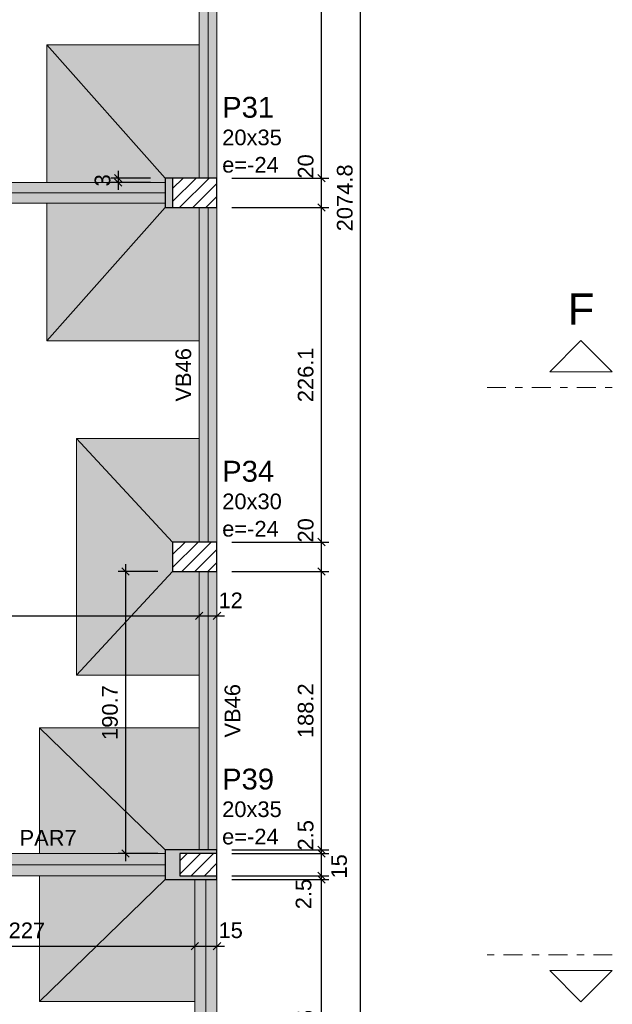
# Model space of a CAD drawing. Header units: millimetres. Extents: x 0 to 119, y 0 to 84.
# Tile 17 of 27: x 82 to 90, y 38 to 51. Entities that reach past the tile are written whole.
import ezdxf

# ---------------------------------------------------------------- set-up
doc = ezdxf.new("R2010")
doc.units = ezdxf.units.MM
doc.header["$MEASUREMENT"] = 0
doc.linetypes.add('DASHDOT', pattern=[2.54, 1.27, -0.635, 0, -0.635])
doc.linetypes.add('NULL', pattern=[0])
doc.layers.get('0').update_dxf_attribs({"lineweight": 18})
for name, color, linetype, lineweight in [('FO-Cortes', 9, 'DASHDOT', 5), ('FO-Cotas', 5, 'Continuous', 5), ('FO-Eixos', 5, 'Continuous', 5), ('FO-Hachura das sapatas', 43, 'Continuous', 5), ('FO-Hachura parede de concreto', 161, 'Continuous', 5), ('FO-Hachura pilar que morre', 106, 'Continuous', 5), ('FO-Hachura pilar que passa', 19, 'Continuous', 5), ('FO-Hachura viga', 43, 'Continuous', 5), ('FO-Pilares', 4, 'Continuous', 30), ('FO-Seção das fundações', 9, 'Continuous', 5), ('FO-Textos das vigas', 7, 'Continuous', 5), ('FO-Textos dos pilares', 7, 'Continuous', 5), ('FO-Vigas', 1, 'Continuous', 20)]:
    doc.layers.add(name, color=color, linetype=linetype, lineweight=lineweight)
doc.styles.add('Arial', font='txt')
doc.dimstyles.new('UM_50.000000', dxfattribs={"dimtxt": 0.18, "dimasz": 0.1, "dimexe": 0.1, "dimexo": 0.2, "dimgap": 0, "dimtad": 1, "dimtih": 1, "dimtoh": 1, "dimdec": 1, "dimlfac": 50, "dimzin": 0, "dimdsep": 46, "dimtxsty": 'Standard', "dimcen": 0.09, "dimdle": 0.1, "dimadec": 1, "dimazin": 2, "dimtfac": 1, "dimtdec": 4, "dimtofl": 0, "dimtmove": 0, "dimatfit": 3, "dimfxl": 1, "dimtolj": 1, "dimarcsym": 0})

# ---------------------------------------------------------------- blocks, each defined once
blk = doc.blocks.new('_Oblique')
at = {"color": 0, "linetype": 'ByBlock', "lineweight": -2}
blk.add_line((-0.5, -0.5), (0.5, 0.5), dxfattribs=at)
blk = doc.blocks.new('*D62')
at = {"layer": 'Defpoints', "color": 0}
for p in [(84.435, 39.49), (85.848, 39.49), (84.436, 35.221)]:
    blk.add_point(p, dxfattribs=at)
at = {"layer": 'FO-Cotas', "color": 0, "lineweight": -2}
for p, q in [((85.848, 35.121), (85.848, 39.59)), ((84.635, 39.49), (85.948, 39.49)), ((84.636, 35.221), (85.948, 35.221))]:
    blk.add_line(p, q, dxfattribs=at)
at = {"layer": 'FO-Cotas', "color": 0, "lineweight": -2, "xscale": 0.1, "yscale": 0.1, "zscale": 0.1}
for p, rotation in [((85.848, 39.49), 90), ((85.848, 35.221), 270)]:
    blk.add_blockref('_Oblique', p, dxfattribs=dict(at, rotation=rotation))
at = {"layer": 'FO-Cotas', "color": 7, "insert": (85.636, 37.356), "char_height": 0.2118, "attachment_point": 5, "rotation": 90, "style": 'Arial'}
blk.add_mtext('\\A1;213.5', dxfattribs=at)
blk = doc.blocks.new('*D63')
at = {"layer": 'Defpoints', "color": 0}
for p in [(84.435, 39.54), (84.435, 39.49), (85.848, 39.54)]:
    blk.add_point(p, dxfattribs=at)
at = {"layer": 'FO-Cotas', "color": 0, "lineweight": -2}
for p, q in [((85.848, 39.39), (85.848, 39.64)), ((84.635, 39.54), (85.948, 39.54)), ((84.635, 39.49), (85.948, 39.49))]:
    blk.add_line(p, q, dxfattribs=at)
at = {"layer": 'FO-Cotas', "color": 0, "lineweight": -2, "xscale": 0.1, "yscale": 0.1, "zscale": 0.1}
for p, rotation in [((85.848, 39.54), 90), ((85.848, 39.49), 270)]:
    blk.add_blockref('_Oblique', p, dxfattribs=dict(at, rotation=rotation))
at = {"layer": 'FO-Cotas', "color": 7, "insert": (85.608, 39.293), "char_height": 0.2118, "attachment_point": 5, "rotation": 90, "style": 'Arial'}
blk.add_mtext('\\A1;2.5', dxfattribs=at)
blk = doc.blocks.new('*D64')
at = {"layer": 'Defpoints', "color": 0}
for p in [(84.435, 39.84), (85.848, 39.84), (84.435, 39.54)]:
    blk.add_point(p, dxfattribs=at)
at = {"layer": 'FO-Cotas', "color": 0, "lineweight": -2}
for p, q in [((84.635, 39.84), (85.948, 39.84)), ((85.848, 39.44), (85.848, 39.94)), ((84.635, 39.54), (85.948, 39.54))]:
    blk.add_line(p, q, dxfattribs=at)
at = {"layer": 'FO-Cotas', "color": 0, "lineweight": -2, "xscale": 0.1, "yscale": 0.1, "zscale": 0.1}
for p, rotation in [((85.848, 39.84), 90), ((85.848, 39.54), 270)]:
    blk.add_blockref('_Oblique', p, dxfattribs=dict(at, rotation=rotation))
at = {"layer": 'FO-Cotas', "color": 7, "insert": (86.088, 39.667), "char_height": 0.2118, "attachment_point": 5, "rotation": 90, "style": 'Arial'}
blk.add_mtext('\\A1;15', dxfattribs=at)
blk = doc.blocks.new('*D65')
at = {"layer": 'Defpoints', "color": 0}
for p in [(84.435, 39.89), (84.435, 39.84), (85.848, 39.89)]:
    blk.add_point(p, dxfattribs=at)
at = {"layer": 'FO-Cotas', "color": 0, "lineweight": -2}
for p, q in [((85.848, 39.74), (85.848, 39.99)), ((84.635, 39.89), (85.948, 39.89)), ((84.635, 39.84), (85.948, 39.84))]:
    blk.add_line(p, q, dxfattribs=at)
at = {"layer": 'FO-Cotas', "color": 0, "lineweight": -2, "xscale": 0.1, "yscale": 0.1, "zscale": 0.1}
for p, rotation in [((85.848, 39.89), 90), ((85.848, 39.84), 270)]:
    blk.add_blockref('_Oblique', p, dxfattribs=dict(at, rotation=rotation))
at = {"layer": 'FO-Cotas', "color": 7, "insert": (85.636, 40.088), "char_height": 0.2118, "attachment_point": 5, "rotation": 90, "style": 'Arial'}
blk.add_mtext('\\A1;2.5', dxfattribs=at)
blk = doc.blocks.new('*D66')
at = {"layer": 'Defpoints', "color": 0}
for p in [(84.436, 43.654), (85.848, 43.654), (84.435, 39.89)]:
    blk.add_point(p, dxfattribs=at)
at = {"layer": 'FO-Cotas', "color": 0, "lineweight": -2}
for p, q in [((85.848, 39.79), (85.848, 43.754)), ((84.636, 43.654), (85.948, 43.654)), ((84.635, 39.89), (85.948, 39.89))]:
    blk.add_line(p, q, dxfattribs=at)
at = {"layer": 'FO-Cotas', "color": 0, "lineweight": -2, "xscale": 0.1, "yscale": 0.1, "zscale": 0.1}
for p, rotation in [((85.848, 43.654), 90), ((85.848, 39.89), 270)]:
    blk.add_blockref('_Oblique', p, dxfattribs=dict(at, rotation=rotation))
at = {"layer": 'FO-Cotas', "color": 7, "insert": (85.636, 41.772), "char_height": 0.2118, "attachment_point": 5, "rotation": 90, "style": 'Arial'}
blk.add_mtext('\\A1;188.2', dxfattribs=at)
blk = doc.blocks.new('*D67')
at = {"layer": 'Defpoints', "color": 0}
for p in [(84.436, 44.054), (85.848, 44.054), (84.436, 43.654)]:
    blk.add_point(p, dxfattribs=at)
at = {"layer": 'FO-Cotas', "color": 0, "lineweight": -2}
for p, q in [((85.848, 43.554), (85.848, 44.154)), ((84.636, 44.054), (85.948, 44.054)), ((84.636, 43.654), (85.948, 43.654))]:
    blk.add_line(p, q, dxfattribs=at)
at = {"layer": 'FO-Cotas', "color": 0, "lineweight": -2, "xscale": 0.1, "yscale": 0.1, "zscale": 0.1}
for p, rotation in [((85.848, 44.054), 90), ((85.848, 43.654), 270)]:
    blk.add_blockref('_Oblique', p, dxfattribs=dict(at, rotation=rotation))
at = {"layer": 'FO-Cotas', "color": 7, "insert": (85.636, 44.211), "char_height": 0.2118, "attachment_point": 5, "rotation": 90, "style": 'Arial'}
blk.add_mtext('\\A1;20', dxfattribs=at)
blk = doc.blocks.new('*D68')
at = {"layer": 'Defpoints', "color": 0}
for p in [(84.436, 48.576), (85.848, 48.576), (84.436, 44.054)]:
    blk.add_point(p, dxfattribs=at)
at = {"layer": 'FO-Cotas', "color": 0, "lineweight": -2}
for p, q in [((85.848, 43.954), (85.848, 48.676)), ((84.636, 48.576), (85.948, 48.576)), ((84.636, 44.054), (85.948, 44.054))]:
    blk.add_line(p, q, dxfattribs=at)
at = {"layer": 'FO-Cotas', "color": 0, "lineweight": -2, "xscale": 0.1, "yscale": 0.1, "zscale": 0.1}
for p, rotation in [((85.848, 48.576), 90), ((85.848, 44.054), 270)]:
    blk.add_blockref('_Oblique', p, dxfattribs=dict(at, rotation=rotation))
at = {"layer": 'FO-Cotas', "color": 7, "insert": (85.636, 46.315), "char_height": 0.2118, "attachment_point": 5, "rotation": 90, "style": 'Arial'}
blk.add_mtext('\\A1;226.1', dxfattribs=at)
blk = doc.blocks.new('*D69')
at = {"layer": 'Defpoints', "color": 0}
for p in [(84.436, 48.975), (85.848, 48.975), (84.436, 48.576)]:
    blk.add_point(p, dxfattribs=at)
at = {"layer": 'FO-Cotas', "color": 0, "lineweight": -2}
for p, q in [((85.848, 48.476), (85.848, 49.075)), ((84.636, 48.975), (85.948, 48.975)), ((84.636, 48.576), (85.948, 48.576))]:
    blk.add_line(p, q, dxfattribs=at)
at = {"layer": 'FO-Cotas', "color": 0, "lineweight": -2, "xscale": 0.1, "yscale": 0.1, "zscale": 0.1}
for p, rotation in [((85.848, 48.975), 90), ((85.848, 48.576), 270)]:
    blk.add_blockref('_Oblique', p, dxfattribs=dict(at, rotation=rotation))
at = {"layer": 'FO-Cotas', "color": 7, "insert": (85.636, 49.133), "char_height": 0.2118, "attachment_point": 5, "rotation": 90, "style": 'Arial'}
blk.add_mtext('\\A1;20', dxfattribs=at)
blk = doc.blocks.new('*D70')
at = {"layer": 'Defpoints', "color": 0}
for p in [(84.436, 55.976), (85.848, 55.976), (84.436, 48.975)]:
    blk.add_point(p, dxfattribs=at)
at = {"layer": 'FO-Cotas', "color": 0, "lineweight": -2}
for p, q in [((85.848, 48.875), (85.848, 56.076)), ((84.636, 55.976), (85.948, 55.976)), ((84.636, 48.975), (85.948, 48.975))]:
    blk.add_line(p, q, dxfattribs=at)
at = {"layer": 'FO-Cotas', "color": 0, "lineweight": -2, "xscale": 0.1, "yscale": 0.1, "zscale": 0.1}
for p, rotation in [((85.848, 55.976), 90), ((85.848, 48.975), 270)]:
    blk.add_blockref('_Oblique', p, dxfattribs=dict(at, rotation=rotation))
at = {"layer": 'FO-Cotas', "color": 7, "insert": (85.636, 52.475), "char_height": 0.2118, "attachment_point": 5, "rotation": 90, "style": 'Arial'}
blk.add_mtext('\\A1;350', dxfattribs=at)
blk = doc.blocks.new('*D78')
at = {"layer": 'Defpoints', "color": 0}
for p in [(84.436, 69.456), (86.377, 69.456), (84.436, 27.96)]:
    blk.add_point(p, dxfattribs=at)
at = {"layer": 'FO-Cotas', "color": 0, "lineweight": -2}
for p, q in [((86.377, 27.86), (86.377, 69.556)), ((84.636, 69.456), (86.477, 69.456)), ((84.636, 27.96), (86.477, 27.96))]:
    blk.add_line(p, q, dxfattribs=at)
at = {"layer": 'FO-Cotas', "color": 0, "lineweight": -2, "xscale": 0.1, "yscale": 0.1, "zscale": 0.1}
for p, rotation in [((86.377, 69.456), 90), ((86.377, 27.96), 270)]:
    blk.add_blockref('_Oblique', p, dxfattribs=dict(at, rotation=rotation))
at = {"layer": 'FO-Cotas', "color": 7, "insert": (86.165, 48.708), "char_height": 0.2118, "attachment_point": 5, "rotation": 90, "style": 'Arial'}
blk.add_mtext('\\A1;2074.8', dxfattribs=at)
blk = doc.blocks.new('*D102')
at = {"layer": 'Defpoints', "color": 0}
for p in [(79.595, 38.59), (84.136, 38.59), (84.136, 38.59)]:
    blk.add_point(p, dxfattribs=at)
at = {"layer": 'FO-Cotas', "color": 0, "lineweight": -2}
blk.add_line((79.495, 38.59), (84.236, 38.59), dxfattribs=at)
at = {"layer": 'FO-Cotas', "color": 0, "lineweight": -2, "xscale": 0.1, "yscale": 0.1, "zscale": 0.1, "rotation": 180}
blk.add_blockref('_Oblique', (79.595, 38.59), dxfattribs=at)
at = {"layer": 'FO-Cotas', "color": 0, "lineweight": -2, "xscale": 0.1, "yscale": 0.1, "zscale": 0.1}
blk.add_blockref('_Oblique', (84.136, 38.59), dxfattribs=at)
at = {"layer": 'FO-Cotas', "color": 7, "insert": (81.865, 38.802), "char_height": 0.2118, "attachment_point": 5, "rotation": 0.0057, "style": 'Arial'}
blk.add_mtext('\\A1;227', dxfattribs=at)
blk = doc.blocks.new('*D103')
at = {"layer": 'Defpoints', "color": 0}
for p in [(84.136, 38.59), (84.436, 38.59), (84.436, 38.59)]:
    blk.add_point(p, dxfattribs=at)
at = {"layer": 'FO-Cotas', "color": 0, "lineweight": -2}
blk.add_line((84.036, 38.59), (84.536, 38.59), dxfattribs=at)
at = {"layer": 'FO-Cotas', "color": 0, "lineweight": -2, "xscale": 0.1, "yscale": 0.1, "zscale": 0.1, "rotation": 180}
blk.add_blockref('_Oblique', (84.136, 38.59), dxfattribs=at)
at = {"layer": 'FO-Cotas', "color": 0, "lineweight": -2, "xscale": 0.1, "yscale": 0.1, "zscale": 0.1}
blk.add_blockref('_Oblique', (84.436, 38.59), dxfattribs=at)
at = {"layer": 'FO-Cotas', "color": 7, "insert": (84.621, 38.802), "char_height": 0.2118, "attachment_point": 5, "rotation": 0.0057, "style": 'Arial'}
blk.add_mtext('\\A1;15', dxfattribs=at)
blk = doc.blocks.new('*D107')
at = {"layer": 'Defpoints', "color": 0}
for p in [(77.405, 43.054), (84.196, 43.054), (84.196, 43.054)]:
    blk.add_point(p, dxfattribs=at)
at = {"layer": 'FO-Cotas', "color": 0, "lineweight": -2}
blk.add_line((77.305, 43.054), (84.296, 43.054), dxfattribs=at)
at = {"layer": 'FO-Cotas', "color": 0, "lineweight": -2, "xscale": 0.1, "yscale": 0.1, "zscale": 0.1, "rotation": 180}
blk.add_blockref('_Oblique', (77.405, 43.054), dxfattribs=at)
at = {"layer": 'FO-Cotas', "color": 0, "lineweight": -2, "xscale": 0.1, "yscale": 0.1, "zscale": 0.1}
blk.add_blockref('_Oblique', (84.196, 43.054), dxfattribs=at)
at = {"layer": 'FO-Cotas', "color": 7, "insert": (80.8, 43.265), "char_height": 0.2118, "attachment_point": 5, "rotation": 0.0057, "style": 'Arial'}
blk.add_mtext('\\A1;339.5', dxfattribs=at)
blk = doc.blocks.new('*D108')
at = {"layer": 'Defpoints', "color": 0}
for p in [(84.196, 43.054), (84.436, 43.054), (84.436, 43.054)]:
    blk.add_point(p, dxfattribs=at)
at = {"layer": 'FO-Cotas', "color": 0, "lineweight": -2}
blk.add_line((84.096, 43.054), (84.536, 43.054), dxfattribs=at)
at = {"layer": 'FO-Cotas', "color": 0, "lineweight": -2, "xscale": 0.1, "yscale": 0.1, "zscale": 0.1, "rotation": 180}
blk.add_blockref('_Oblique', (84.196, 43.054), dxfattribs=at)
at = {"layer": 'FO-Cotas', "color": 0, "lineweight": -2, "xscale": 0.1, "yscale": 0.1, "zscale": 0.1}
blk.add_blockref('_Oblique', (84.436, 43.054), dxfattribs=at)
at = {"layer": 'FO-Cotas', "color": 7, "insert": (84.621, 43.265), "char_height": 0.2118, "attachment_point": 5, "rotation": 0.0057, "style": 'Arial'}
blk.add_mtext('\\A1;12', dxfattribs=at)
blk = doc.blocks.new('*D222')
at = {"layer": 'Defpoints', "color": 0}
for p in [(83.101, 48.916), (83.736, 48.975), (83.736, 48.916)]:
    blk.add_point(p, dxfattribs=at)
at = {"layer": 'FO-Cotas', "color": 0, "lineweight": -2}
for p, q in [((83.101, 49.075), (83.101, 48.816)), ((83.536, 48.975), (83.001, 48.975)), ((83.536, 48.916), (83.001, 48.916))]:
    blk.add_line(p, q, dxfattribs=at)
at = {"layer": 'FO-Cotas', "color": 0, "lineweight": -2, "xscale": 0.1, "yscale": 0.1, "zscale": 0.1}
for p, rotation in [((83.101, 48.975), 90), ((83.101, 48.916), 270)]:
    blk.add_blockref('_Oblique', p, dxfattribs=dict(at, rotation=rotation))
at = {"layer": 'FO-Cotas', "color": 7, "insert": (82.889, 48.945), "char_height": 0.2118, "attachment_point": 5, "rotation": 90, "style": 'Arial'}
blk.add_mtext('\\A1;3', dxfattribs=at)
blk = doc.blocks.new('*D223')
at = {"layer": 'Defpoints', "color": 0}
for p in [(83.836, 43.654), (83.2, 39.84), (83.836, 39.84)]:
    blk.add_point(p, dxfattribs=at)
at = {"layer": 'FO-Cotas', "color": 0, "lineweight": -2}
for p, q in [((83.2, 43.754), (83.2, 39.74)), ((83.636, 43.654), (83.1, 43.654)), ((83.636, 39.84), (83.1, 39.84))]:
    blk.add_line(p, q, dxfattribs=at)
at = {"layer": 'FO-Cotas', "color": 0, "lineweight": -2, "xscale": 0.1, "yscale": 0.1, "zscale": 0.1}
for p, rotation in [((83.2, 43.654), 90), ((83.2, 39.84), 270)]:
    blk.add_blockref('_Oblique', p, dxfattribs=dict(at, rotation=rotation))
at = {"layer": 'FO-Cotas', "color": 7, "insert": (82.989, 41.747), "char_height": 0.2118, "attachment_point": 5, "rotation": 90, "style": 'Arial'}
blk.add_mtext('\\A1;190.7', dxfattribs=at)

msp = doc.modelspace()

# ---------------------------------------------------------------- hatches: boundary and pattern name
at = {"layer": 'FO-Hachura das sapatas', "linetype": 'Continuous'}
h = msp.add_hatch(color=43, dxfattribs=at)
h.paths.add_polyline_path([(82.1358, 50.7756), (82.1358, 46.7756), (84.4358, 46.7756), (84.4358, 50.7756), (82.1358, 50.7756)])
h.paths.add_polyline_path([(83.736, 48.9156), (82.1358, 48.9156), (82.1358, 48.6356), (83.736, 48.6356), (83.736, 48.5756), (84.1956, 48.5756), (84.1956, 46.7756), (84.4356, 46.7756), (84.4356, 48.5756), (84.4358, 48.5756), (84.4358, 48.9754), (84.4356, 48.9754), (84.4356, 50.7756), (84.1956, 50.7756), (84.1956, 48.9754), (83.736, 48.9754), (83.736, 48.9156)], flags=0)
h = msp.add_hatch(color=43, dxfattribs=at)
h.paths.add_polyline_path([(82.5358, 45.4536), (82.5358, 42.2536), (84.4358, 42.2536), (84.4358, 45.4536), (82.5358, 45.4536)])
h.paths.add_polyline_path([(83.8358, 43.6536), (84.1956, 43.6536), (84.1956, 42.2536), (84.4356, 42.2536), (84.4356, 43.6536), (84.4358, 43.6536), (84.4358, 44.0536), (84.4356, 44.0536), (84.4356, 45.4536), (84.1956, 45.4536), (84.1956, 44.0536), (83.8358, 44.0536), (83.8358, 43.6536)], flags=0)
h = msp.add_hatch(color=43, dxfattribs=at)
h.paths.add_polyline_path([(82.0352, 41.5404), (82.0352, 37.8404), (84.4352, 37.8404), (84.4352, 41.5404), (82.0352, 41.5404)])
h.paths.add_polyline_path([(83.7352, 39.8404), (82.0352, 39.8404), (82.0352, 39.5404), (83.7352, 39.5404), (83.7352, 39.4904), (84.1356, 39.4904), (84.1356, 37.8404), (84.4352, 37.8404), (84.4352, 41.5404), (84.1956, 41.5404), (84.1956, 39.8904), (83.7352, 39.8904), (83.7352, 39.8404)], flags=0)
at = {"layer": 'FO-Hachura parede de concreto', "linetype": 'Continuous'}
for points in [[(83.7352, 39.8404), (83.7352, 39.8404), (79.7952, 39.8404), (79.7952, 39.5404), (83.7352, 39.5404), (83.7352, 39.8404)], [(84.4354, 39.4904), (84.4354, 39.4904), (84.1356, 39.4904), (84.1356, 35.2208), (84.4354, 35.2208), (84.4354, 39.4904)]]:
    msp.add_hatch(color=161, dxfattribs=at).paths.add_polyline_path(points)
at = {"layer": 'FO-Hachura pilar que morre', "linetype": 'Continuous'}
msp.add_hatch(color=106, dxfattribs=at).paths.add_polyline_path([(83.836, 48.9754), (83.736, 48.9754), (83.736, 48.5756), (83.836, 48.5756), (83.836, 48.9754)])
h = msp.add_hatch(color=106, dxfattribs=at)
h.paths.add_polyline_path([(83.7352, 39.8904), (83.7352, 39.6904), (83.7352, 39.4904), (84.0852, 39.4904), (84.4352, 39.4904), (84.4352, 39.6904), (84.4352, 39.8904), (84.0852, 39.8904)])
h.paths.add_polyline_path([(84.4352, 39.5404), (84.4352, 39.6904), (84.4352, 39.8404), (84.1852, 39.8404), (83.9352, 39.8404), (83.9352, 39.6904), (83.9352, 39.5404), (84.1852, 39.5404)], flags=0)
at = {"layer": 'FO-Hachura pilar que passa', "linetype": 'Continuous'}
h = msp.add_hatch(dxfattribs=at)
h.set_pattern_fill('ANSI31', color=19, style=0)
h.paths.add_polyline_path([(84.4358, 48.9754), (83.836, 48.9754), (83.836, 48.5756), (84.4358, 48.5756), (84.4358, 48.9754)])
h = msp.add_hatch(dxfattribs=at)
h.set_pattern_fill('ANSI31', color=19, style=0)
h.paths.add_polyline_path([(83.8358, 44.0536), (83.8358, 43.8536), (83.8358, 43.6536), (84.1358, 43.6536), (84.4358, 43.6536), (84.4358, 43.8536), (84.4358, 44.0536), (84.1358, 44.0536)])
h = msp.add_hatch(dxfattribs=at)
h.set_pattern_fill('ANSI31', color=19, style=0)
h.paths.add_polyline_path([(84.4352, 39.5404), (84.4352, 39.6904), (84.4352, 39.8404), (84.1852, 39.8404), (83.9352, 39.8404), (83.9352, 39.6904), (83.9352, 39.5404), (84.1852, 39.5404)])
at = {"layer": 'FO-Hachura viga', "linetype": 'Continuous'}
for points in [[(84.4356, 55.9754), (84.4356, 55.9754), (84.1956, 55.9754), (84.1956, 48.9754), (84.4356, 48.9754), (84.4356, 55.9754)], [(83.736, 48.9156), (83.736, 48.9156), (77.4052, 48.9156), (77.2652, 48.7756), (77.4052, 48.6356), (83.736, 48.6356), (83.736, 48.9156)], [(84.4356, 48.5756), (84.4356, 48.5756), (84.1956, 48.5756), (84.1956, 44.0538), (84.4356, 44.0538), (84.4356, 48.5756)], [(84.4356, 43.6538), (84.4356, 43.6538), (84.1956, 43.6538), (84.1956, 39.8904), (84.4356, 39.8904), (84.4356, 43.6538)]]:
    msp.add_hatch(color=43, dxfattribs=at).paths.add_polyline_path(points)

# ---------------------------------------------------------------- linework, layer by layer
at = {"layer": 'FO-Cortes', "ltscale": 0.2}
for p, q in [((88.0883, 46.1445), (89.7827, 46.1445)), ((89.7827, 38.4709), (88.0883, 38.4709))]:
    msp.add_line(p, q, dxfattribs=at)
at = {"layer": 'FO-Cortes', "linetype": 'Continuous', "ltscale": 0.2}
for points in [[(89.7827, 46.3563), (88.9355, 46.3563), (89.3591, 46.7799), (89.7827, 46.3563)], [(89.7827, 38.2591), (88.9355, 38.2591), (89.3591, 37.8355), (89.7827, 38.2591)]]:
    msp.add_lwpolyline(points, close=True, dxfattribs=at)
at = {"layer": 'FO-Eixos'}
for p, q in [((84.3156, 48.9756), (84.3156, 55.9756)), ((77.2652, 48.7756), (83.7358, 48.7756)), ((84.3156, 44.0536), (84.3156, 48.5756)), ((84.3156, 39.8904), (84.3156, 43.6536)), ((79.7952, 39.6904), (83.7352, 39.6904)), ((84.2856, 35.2208), (84.2856, 39.4904))]:
    msp.add_line(p, q, dxfattribs=at)
at = {"layer": 'FO-Pilares'}
for p, q in [((83.8358, 48.9756), (83.8358, 48.5756)), ((84.4352, 39.8404), (83.9352, 39.8404)), ((83.9352, 39.8404), (83.9352, 39.5404)), ((83.9352, 39.5404), (84.4352, 39.5404))]:
    msp.add_line(p, q, dxfattribs=at)
for points in [[(83.736, 48.5756), (84.4358, 48.5756), (84.4358, 48.9754), (83.736, 48.9754), (83.736, 48.5756)], [(83.8358, 44.0536), (83.8358, 43.8536), (83.8358, 43.6536), (84.1358, 43.6536), (84.4358, 43.6536), (84.4358, 43.8536), (84.4358, 44.0536), (84.1358, 44.0536), (83.8358, 44.0536)], [(83.7352, 39.8904), (83.7352, 39.6904), (83.7352, 39.4904), (84.0852, 39.4904), (84.4352, 39.4904), (84.4352, 39.6904), (84.4352, 39.8904), (84.0852, 39.8904), (83.7352, 39.8904)]]:
    msp.add_lwpolyline(points, close=True, dxfattribs=at)
at = {"layer": 'FO-Seção das fundações'}
for p, q in [((82.1358, 50.7756), (83.7358, 48.9756)), ((84.4358, 50.7756), (84.4358, 48.9756)), ((82.1358, 46.7756), (83.7358, 48.5756)), ((84.4358, 46.7756), (84.4358, 48.5756)), ((82.5358, 45.4536), (83.8358, 44.0536)), ((84.4358, 45.4536), (84.4358, 44.0536)), ((82.5358, 42.2536), (83.8358, 43.6536)), ((84.4358, 42.2536), (84.4358, 43.6536)), ((82.0352, 41.5404), (83.7352, 39.8904)), ((84.4352, 41.5404), (84.4352, 39.8904)), ((82.0352, 37.8404), (83.7352, 39.4904)), ((84.4352, 37.8404), (84.4352, 39.4904))]:
    msp.add_line(p, q, dxfattribs=at)
for points in [[(82.1358, 50.7756), (82.1358, 48.9156)], [(82.1358, 50.7756), (84.1956, 50.7756)], [(84.4356, 50.7756), (84.4358, 50.7756)], [(84.4358, 46.7756), (84.4358, 50.7756)], [(82.1358, 48.6356), (82.1358, 46.7756)], [(84.1956, 46.7756), (82.1358, 46.7756)], [(84.4358, 46.7756), (84.4356, 46.7756)], [(82.5358, 45.4536), (82.5358, 42.2536)], [(82.5358, 45.4536), (84.1956, 45.4536)], [(84.4356, 45.4536), (84.4358, 45.4536)], [(84.4358, 42.2536), (84.4358, 45.4536)], [(84.1956, 42.2536), (82.5358, 42.2536)], [(84.4358, 42.2536), (84.4356, 42.2536)], [(82.0352, 41.5404), (82.0352, 39.8404)], [(82.0352, 41.5404), (84.1956, 41.5404)], [(84.4352, 39.4904), (84.4352, 39.8904)], [(82.0352, 39.5404), (82.0352, 37.8404)], [(84.1356, 37.8404), (82.0352, 37.8404)]]:
    msp.add_lwpolyline(points, dxfattribs=at)
at = {"layer": 'FO-Vigas'}
for p, q in [((84.1956, 48.9754), (84.1956, 55.9756)), ((84.4356, 48.9754), (84.4356, 55.9756)), ((77.4052, 48.9156), (83.736, 48.9156)), ((77.4052, 48.6356), (83.736, 48.6356)), ((84.1956, 44.0536), (84.1956, 48.5756)), ((84.4356, 44.0536), (84.4356, 48.5756)), ((84.1956, 39.8904), (84.1956, 43.6536)), ((84.4356, 39.8904), (84.4356, 43.6536)), ((79.7952, 39.8404), (83.7352, 39.8404)), ((79.7952, 39.5404), (83.7352, 39.5404)), ((84.1356, 35.2208), (84.1356, 39.4904)), ((84.4356, 35.2208), (84.4356, 39.4904))]:
    msp.add_line(p, q, dxfattribs=at)

# ---------------------------------------------------------------- texts
at = {"layer": 'FO-Cortes', "linetype": 'NULL', "ltscale": 0.2, "insert": (89.3586, 46.9914), "char_height": 0.4236, "width": 0.708574, "attachment_point": 8, "line_spacing_factor": 0.798, "style": 'Arial'}
msp.add_mtext('F', dxfattribs=at)
at = {"layer": 'FO-Textos das vigas', "linetype": 'NULL', "char_height": 0.2118, "width": 1.418848, "attachment_point": 8, "rotation": 90.00021, "line_spacing_factor": 0.798, "style": 'Arial'}
for insert in [(84.0897, 46.3146), (84.7537, 41.7716)]:
    msp.add_mtext('VB46', dxfattribs=dict(at, insert=insert))
at = {"layer": 'FO-Textos das vigas', "linetype": 'NULL', "insert": (81.7656, 39.9465), "char_height": 0.2118, "width": 1.515137, "attachment_point": 7, "line_spacing_factor": 0.798, "style": 'Arial'}
msp.add_mtext('PAR7', dxfattribs=at)
at = {"layer": 'FO-Textos dos pilares', "linetype": 'NULL', "attachment_point": 7, "line_spacing_factor": 0.798, "style": 'Arial'}
for s, insert, char_height, width in [('P31', (84.5066, 49.7878), 0.2824, 1.387852), ('20x35', (84.5066, 49.4165), 0.2118, 1.580273), ('e=-24', (84.5066, 49.0465), 0.2118, 1.499561), ('P34', (84.5066, 44.8658), 0.2824, 1.387852), ('20x30', (84.5066, 44.4945), 0.2118, 1.580273), ('e=-24', (84.5066, 44.1245), 0.2118, 1.499561), ('P39', (84.5056, 40.7028), 0.2824, 1.387852), ('20x35', (84.5056, 40.3315), 0.2118, 1.580273), ('e=-24', (84.5056, 39.9615), 0.2118, 1.499561)]:
    msp.add_mtext(s, dxfattribs=dict(at, insert=insert, char_height=char_height, width=width))

# ---------------------------------------------------------------- dimensions: what is measured, and where the dimension line sits
at = {"layer": 'FO-Cotas'}
for base, p1, p2, picture, middle in [((86.3771, 69.4556), (84.4358, 27.9604), (84.4358, 69.4556), '*D78', (86.1653, 48.708)), ((85.8476, 55.9756), (84.4358, 48.9754), (84.4358, 55.9756), '*D70', (85.6358, 52.4755)), ((85.8476, 48.9754), (84.4358, 48.5756), (84.4358, 48.9754), '*D69', (85.6358, 49.1327)), ((83.1006, 48.9156), (83.736, 48.9754), (83.736, 48.9156), '*D222', (82.8888, 48.9455)), ((85.8476, 48.5756), (84.4358, 44.0536), (84.4358, 48.5756), '*D68', (85.6358, 46.3146)), ((85.8476, 44.0536), (84.4358, 43.6536), (84.4358, 44.0536), '*D67', (85.6358, 44.2109)), ((83.2004, 39.8404), (83.8358, 43.6536), (83.8358, 39.8404), '*D223', (82.9886, 41.747)), ((85.8476, 43.6536), (84.4352, 39.8904), (84.4358, 43.6536), '*D66', (85.6358, 41.772)), ((85.8476, 39.8904), (84.4352, 39.8404), (84.4352, 39.8904), '*D65', (85.6358, 40.088)), ((85.8476, 39.8404), (84.4352, 39.5404), (84.4352, 39.8404), '*D64', (86.088, 39.6675)), ((85.8476, 39.5404), (84.4352, 39.4904), (84.4352, 39.5404), '*D63', (85.6079, 39.2928)), ((85.8476, 39.4904), (84.4356, 35.2208), (84.4352, 39.4904), '*D62', (85.6358, 37.3556))]:
    dim = msp.add_linear_dim(base=base, p1=p1, p2=p2, angle=90, dimstyle='UM_50.000000', override={"dimtxt": 0.2118, "dimasz": 0.1, "dimexe": 0.1, "dimexo": 0.2, "dimtad": 1, "dimtih": 0, "dimtoh": 0, "dimdec": 1, "dimlfac": 50, "dimzin": 8, "dimtxsty": 'Arial', "dimblk": 'Oblique', "dimblk1": 'Oblique', "dimblk2": 'Oblique', "dimsah": 1, "dimdle": 0.1, "dimse1": 0, "dimse2": 0, "dimclrt": 7, "dimadec": 1, "dimazin": 3, "dimtmove": 2, "dimldrblk": 'Oblique'}, dxfattribs=at)
    dim.commit()
    dim.dimension.update_dxf_attribs({"geometry": picture, "text_midpoint": middle, "dimtype": 160, "text_rotation": 90})
for base, p1, p2, picture, middle in [((84.1956, 43.0536), (77.4052, 43.0536), (84.1956, 43.0536), '*D107', (80.8004, 43.2654)), ((84.4356, 43.0536), (84.1956, 43.0536), (84.4356, 43.0536), '*D108', (84.6209, 43.2654)), ((84.1356, 38.5904), (79.5952, 38.5904), (84.1356, 38.5904), '*D102', (81.8654, 38.8022)), ((84.4356, 38.5904), (84.1356, 38.5904), (84.4356, 38.5904), '*D103', (84.6209, 38.8022))]:
    dim = msp.add_linear_dim(base=base, p1=p1, p2=p2, dimstyle='UM_50.000000', override={"dimtxt": 0.2118, "dimasz": 0.1, "dimexe": 0.1, "dimexo": 0.2, "dimtad": 1, "dimtih": 0, "dimtoh": 0, "dimdec": 1, "dimlfac": 50, "dimzin": 8, "dimtxsty": 'Arial', "dimblk": 'Oblique', "dimblk1": 'Oblique', "dimblk2": 'Oblique', "dimsah": 1, "dimdle": 0.1, "dimse1": 1, "dimse2": 1, "dimclrt": 7, "dimadec": 1, "dimazin": 3, "dimtmove": 2, "dimldrblk": 'Oblique'}, dxfattribs=at)
    dim.commit()
    dim.dimension.update_dxf_attribs({"geometry": picture, "text_midpoint": middle, "dimtype": 160, "text_rotation": 0.00573})

doc.saveas('drawing.dxf')
